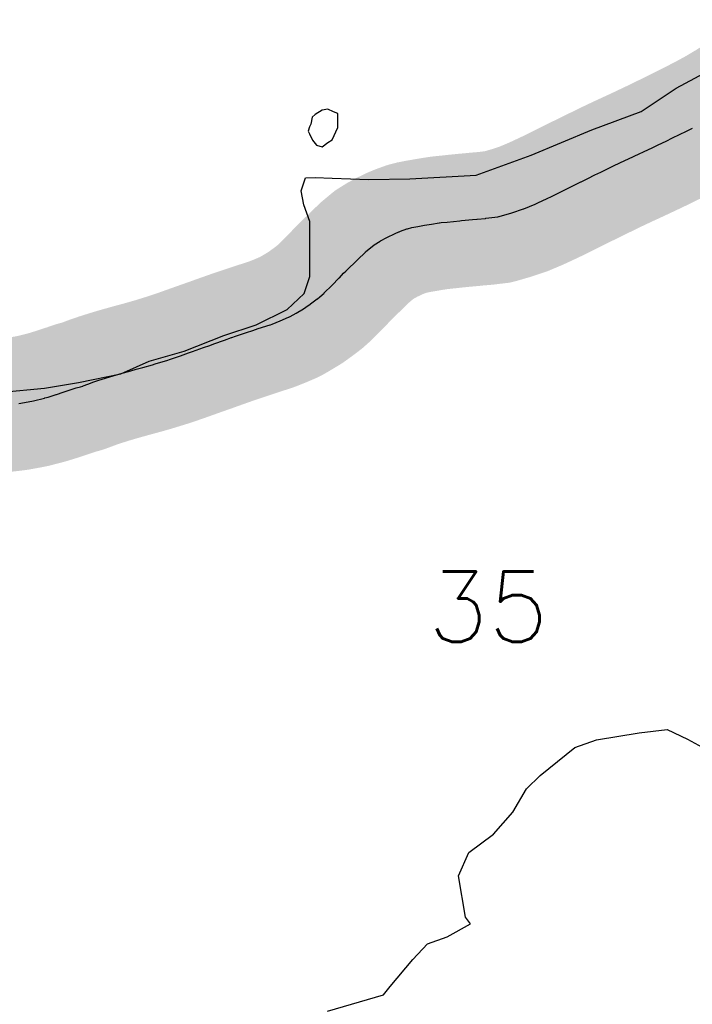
# Model space of a CAD drawing. Header units: feet. Extents: x 18803 to 104580, y -6601 to 116448.
# Tile 80 of 95: x 72545 to 75065, y 85868 to 89558. Entities that reach past the tile are written whole.
import ezdxf

# ---------------------------------------------------------------- set-up
doc = ezdxf.new("R2010")
doc.units = ezdxf.units.FT
doc.header["$LTSCALE"] = 100
doc.header["$MEASUREMENT"] = 0
for name, color, linetype in [('ELPC BOLD TITLE SHEET', 3, 'Continuous'), ('ELPC-XIST', 6, 'Continuous'), ('ET-SEC NUMBS', 253, 'Continuous'), ('SL-VICINITY MAP', 2, 'Continuous')]:
    doc.layers.add(name, color=color, linetype=linetype)
doc.styles.add('L2640', font='simplex.shx', dxfattribs={"height": 264})

msp = doc.modelspace()

# ---------------------------------------------------------------- linework, layer by layer
at = {"layer": 'ELPC BOLD TITLE SHEET', "const_width": 500}
msp.add_lwpolyline([(75327.18229151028, 89308.1584809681), (75307.5192499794, 89294.9017477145), (75307.4889308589, 89294.88127560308), (75286.87548461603, 89280.94144372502), (75286.66297602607, 89280.7992654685), (75258.68075969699, 89262.27804406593), (75227.70519654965, 89242.40386639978), (75227.60362773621, 89242.33903287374), (75211.05940300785, 89231.83272527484), (75208.531516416, 89230.2781458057), (75208.1578935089, 89230.05273156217), (75163.21897327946, 89203.45851838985), (75162.69559805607, 89203.15983286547), (75162.23888524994, 89202.90530623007), (75117.26434808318, 89178.43641142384), (75117.00247547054, 89178.29584954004), (75114.81477107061, 89177.13746561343), (75069.31455389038, 89153.87610722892), (75069.31392709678, 89153.87578674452), (75069.31287758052, 89153.87525016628), (75066.04260693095, 89152.20307135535), (75043.63785445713, 89140.99241289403), (75043.5290970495, 89140.93830764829), (75016.81578587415, 89127.72568685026), (74990.99107910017, 89114.88769701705), (74967.20018525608, 89103.15789281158), (74938.08595848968, 89088.94408634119), (74937.92920325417, 89088.86819780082), (74917.37206754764, 89078.99979931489), (74882.2778920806, 89062.44799730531), (74882.27063056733, 89062.44456814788), (74882.26233920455, 89062.44065591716), (74866.14385891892, 89054.82585945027), (74826.01700865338, 89036.27006865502), (74825.94101023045, 89036.23507490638), (74812.84909092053, 89030.23266752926), (74812.63858440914, 89030.13499267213), (74772.37438975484, 89011.22934183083), (74757.20405389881, 89003.89409505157), (74757.11996443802, 89003.85324506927), (74722.91262651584, 88987.15793874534), (74722.90505732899, 88987.15423984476), (74722.89760948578, 88987.15060330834), (74700.52566425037, 88976.2132757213), (74700.47346649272, 88976.18768111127), (74673.49939155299, 88962.92197594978), (74673.44363265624, 88962.8946411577), (74648.27619811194, 88950.5960420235), (74648.25374193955, 88950.58506807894), (74644.88017938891, 88948.93642565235), (74644.79561759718, 88948.89489962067), (74597.78378242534, 88925.69670029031), (74597.75605383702, 88925.6829537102), (74597.72863644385, 88925.6694034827), (74590.36098646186, 88922.01109266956), (74590.30186165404, 88921.98163802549), (74572.71266977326, 88913.19000678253), (74572.64823220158, 88913.15791457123), (74537.79417183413, 88895.86184721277), (74521.83167988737, 88888.25466442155), (74521.63124665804, 88888.1602250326), (74486.17151606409, 88871.64277923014), (74476.56817789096, 88867.3574138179), (74476.09656267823, 88867.15281293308), (74434.11990545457, 88849.45827281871), (74433.97331101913, 88849.40283662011), (74433.09745281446, 88849.09008865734), (74389.6396683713, 88834.47706447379), (74388.67014178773, 88834.17254889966), (74341.89535736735, 88820.50431060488), (74340.75535537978, 88820.19564696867), (74335.98523593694, 88819.00510470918), (74291.11215653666, 88813.70986310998), (74290.25876900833, 88813.62308237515), (74258.68342577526, 88810.92612497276), (74258.29764667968, 88810.89025718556), (74241.78417343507, 88809.22986863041), (74241.56865796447, 88809.20910746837), (74200.53933156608, 88805.429432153), (74200.49857603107, 88805.42564643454), (74194.13928099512, 88804.83006221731), (74147.03613763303, 88799.79711887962), (74124.51208203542, 88797.47312352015), (74117.57191178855, 88796.6827960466), (74116.53342834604, 88796.54419818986), (74087.63538231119, 88792.11881102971), (74061.94443863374, 88787.69169357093), (74061.93218817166, 88787.68957463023), (74061.91993909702, 88787.68746120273), (74036.86112911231, 88783.3476779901), (74013.9874892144, 88778.91874046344), (73998.37534917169, 88774.9409478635), (73995.69604626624, 88774.11242665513), (73971.35643709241, 88765.21662970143), (73966.36316793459, 88763.3723162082), (73965.13573603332, 88762.88803864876), (73951.61252825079, 88757.2067969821), (73920.85006681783, 88742.44426798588), (73896.91877384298, 88729.53437285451), (73894.98125180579, 88728.40225228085), (73872.84874826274, 88714.43767225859), (73840.43007343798, 88687.55404941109), (73838.77653970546, 88686.07004859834), (73811.49015631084, 88659.5776316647), (73766.64744982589, 88616.29245169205), (73758.51924881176, 88608.11795555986), (73758.03508064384, 88607.6180210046), (73742.5812749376, 88591.23413838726), (73742.33233019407, 88590.9738026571), (73713.82774903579, 88561.57030396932), (73685.99715313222, 88534.31385353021), (73685.05760705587, 88533.43765716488), (73669.03955383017, 88519.21541269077), (73660.10897061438, 88512.23833444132), (73659.6052830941, 88511.85419293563), (73633.8990683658, 88492.71897589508), (73633.53483463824, 88492.45256866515), (73617.01073716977, 88480.57810828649), (73608.2171766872, 88475.01125259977), (73607.66353246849, 88474.67022762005), (73580.99902993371, 88458.6952335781), (73580.58205620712, 88458.45085767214), (73557.77584548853, 88445.37894487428), (73553.4891234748, 88443.26198609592), (73552.2026911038, 88442.67269105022), (73521.0628931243, 88429.49429768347), (73520.65217582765, 88429.32498278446), (73491.23192882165, 88417.51664821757), (73484.01304745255, 88414.93707331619), (73483.3093189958, 88414.69771290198), (73438.4288617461, 88400.19685250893), (73418.51664282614, 88393.66465494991), (73418.46013752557, 88393.64604312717), (73395.13738042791, 88385.93285433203), (73353.77765737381, 88371.91762274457), (73353.705586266, 88371.89332537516), (73339.27963647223, 88367.05484732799), (73338.91204076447, 88366.92829759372), (73312.30270126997, 88357.53058702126), (73272.18606571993, 88343.18287064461), (73272.17878711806, 88343.18026386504), (73272.17166999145, 88343.17771726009), (73256.79041972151, 88337.66647725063), (73233.7984966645, 88329.63290907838), (73191.9357507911, 88314.74333229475), (73177.76570845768, 88309.63963838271), (73146.99497920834, 88298.69898192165), (73146.6352092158, 88298.57409515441), (73106.24715722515, 88284.89271608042), (73099.62886395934, 88282.7594142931), (73099.34467178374, 88282.66963696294), (73051.76213939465, 88267.94301787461), (73051.69940854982, 88267.92369125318), (73042.73539574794, 88265.17460035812), (73005.96086034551, 88254.7588387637), (73005.71649377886, 88254.69100598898), (72981.30696980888, 88248.05271586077), (72981.30412999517, 88248.05194338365), (72961.62745504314, 88242.69833900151), (72920.39550098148, 88231.20915493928), (72920.34577698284, 88231.19536150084), (72916.35490380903, 88230.09326896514), (72915.93524883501, 88229.97292201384), (72882.93667055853, 88220.15719150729), (72850.14583807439, 88209.80253580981), (72845.47740926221, 88208.29312363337), (72845.18757192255, 88208.19718225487), (72822.11182265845, 88200.3802939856), (72800.32599884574, 88192.30704711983), (72782.30049256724, 88185.56152663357), (72780.80444170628, 88185.07063940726), (72772.68228078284, 88182.76981705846), (72756.2537118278, 88178.18106714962), (72722.21452980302, 88166.76170996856), (72722.05511018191, 88166.70893178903), (72706.88811352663, 88161.75442443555), (72706.8606264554, 88161.74542465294), (72682.10626455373, 88153.62168244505), (72681.73985514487, 88153.50507714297), (72651.07286664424, 88144.04859844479), (72638.19331533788, 88140.44422147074), (72637.71958796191, 88140.31717481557), (72595.81767099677, 88129.56569534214), (72590.23804079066, 88128.38070041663), (72589.61845424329, 88128.25770225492), (72541.0871509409, 88119.29285927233), (72540.30272302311, 88119.16143086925), (72528.95797606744, 88117.45431239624), (72494.5293392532, 88113.48954853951), (72454.08640977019, 88110.020163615), (72453.4871598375, 88109.97545159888), (72452.05341600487, 88109.88445144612), (72427.2892213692, 88108.76993097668), (72416.2289356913, 88108.18743414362), (72408.45312878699, 88107.62828024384), (72390.51894717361, 88106.02747616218), (72369.45183079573, 88103.62360914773), (72367.8363262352, 88103.39063162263), (72360.07243888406, 88102.03512368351), (72324.08793619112, 88094.75452055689), (72284.11800753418, 88085.50594725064)], dxfattribs=at)
at = {"layer": 'ELPC-XIST'}
msp.add_lwpolyline([(72541.0871509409, 88119.29285927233), (72589.61845424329, 88128.25770225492), (72590.23804079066, 88128.38070041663), (72595.81767099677, 88129.56569534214), (72637.71958796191, 88140.31717481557), (72638.19331533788, 88140.44422147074), (72651.07286664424, 88144.04859844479), (72681.73985514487, 88153.50507714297), (72682.10626455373, 88153.62168244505), (72706.8606264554, 88161.74542465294), (72706.88811352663, 88161.75442443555), (72722.05511018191, 88166.70893178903), (72722.21452980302, 88166.76170996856), (72756.2537118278, 88178.18106714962), (72772.68228078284, 88182.76981705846), (72780.80444170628, 88185.07063940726), (72782.30049256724, 88185.56152663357), (72800.32599884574, 88192.30704711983), (72822.11182265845, 88200.3802939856), (72845.18757192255, 88208.19718225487), (72845.47740926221, 88208.29312363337), (72850.14583807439, 88209.80253580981), (72882.93667055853, 88220.15719150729), (72915.93524883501, 88229.97292201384), (72916.35490380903, 88230.09326896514), (72920.34577698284, 88231.19536150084), (72920.39550098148, 88231.20915493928), (72961.62745504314, 88242.69833900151), (72981.30412999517, 88248.05194338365), (72981.30696980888, 88248.05271586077), (73005.71649377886, 88254.69100598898), (73005.96086034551, 88254.7588387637), (73042.73539574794, 88265.17460035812), (73051.69940854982, 88267.92369125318), (73051.76213939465, 88267.94301787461), (73099.34467178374, 88282.66963696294), (73099.62886395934, 88282.7594142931), (73106.24715722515, 88284.89271608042), (73146.6352092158, 88298.57409515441), (73146.99497920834, 88298.69898192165), (73177.76570845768, 88309.63963838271), (73191.9357507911, 88314.74333229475), (73233.7984966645, 88329.63290907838), (73256.79041972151, 88337.66647725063), (73272.17166999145, 88343.17771726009), (73272.17878711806, 88343.18026386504), (73272.18606571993, 88343.18287064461), (73312.30270126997, 88357.53058702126), (73338.91204076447, 88366.92829759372), (73339.27963647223, 88367.05484732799), (73353.705586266, 88371.89332537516), (73353.77765737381, 88371.91762274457), (73395.13738042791, 88385.93285433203), (73418.46013752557, 88393.64604312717), (73418.51664282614, 88393.66465494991), (73438.4288617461, 88400.19685250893), (73483.3093189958, 88414.69771290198), (73484.01304745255, 88414.93707331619), (73491.23192882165, 88417.51664821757), (73520.65217582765, 88429.32498278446), (73521.0628931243, 88429.49429768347), (73552.2026911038, 88442.67269105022), (73553.4891234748, 88443.26198609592), (73557.77584548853, 88445.37894487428), (73580.58205620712, 88458.45085767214), (73580.99902993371, 88458.6952335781), (73607.66353246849, 88474.67022762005), (73608.2171766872, 88475.01125259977), (73617.01073716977, 88480.57810828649), (73633.53483463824, 88492.45256866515), (73633.8990683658, 88492.71897589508), (73659.6052830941, 88511.85419293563), (73660.10897061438, 88512.23833444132), (73669.03955383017, 88519.21541269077), (73685.05760705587, 88533.43765716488), (73685.99715313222, 88534.31385353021), (73713.82774903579, 88561.57030396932), (73742.33233019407, 88590.9738026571), (73742.5812749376, 88591.23413838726), (73758.03508064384, 88607.6180210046), (73758.51924881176, 88608.11795555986), (73766.64744982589, 88616.29245169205), (73811.49015631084, 88659.5776316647), (73838.77653970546, 88686.07004859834), (73840.43007343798, 88687.55404941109), (73872.84874826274, 88714.43767225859), (73894.98125180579, 88728.40225228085), (73896.91877384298, 88729.53437285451), (73920.85006681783, 88742.44426798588), (73951.61252825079, 88757.2067969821), (73965.13573603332, 88762.88803864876), (73966.36316793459, 88763.3723162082), (73971.35643709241, 88765.21662970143), (73995.69604626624, 88774.11242665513), (73998.37534917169, 88774.9409478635), (74013.9874892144, 88778.91874046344), (74036.86112911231, 88783.3476779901), (74061.91993909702, 88787.68746120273), (74061.93218817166, 88787.68957463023), (74061.94443863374, 88787.69169357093), (74087.63538231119, 88792.11881102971), (74116.53342834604, 88796.54419818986), (74117.57191178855, 88796.6827960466), (74124.51208203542, 88797.47312352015), (74147.03613763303, 88799.79711887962), (74194.13928099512, 88804.83006221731), (74200.49857603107, 88805.42564643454), (74200.53933156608, 88805.429432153), (74241.56865796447, 88809.20910746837), (74241.78417343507, 88809.22986863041), (74258.29764667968, 88810.89025718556), (74258.68342577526, 88810.92612497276), (74290.25876900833, 88813.62308237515), (74291.11215653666, 88813.70986310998), (74335.98523593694, 88819.00510470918), (74340.75535537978, 88820.19564696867), (74341.89535736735, 88820.50431060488), (74388.67014178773, 88834.17254889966), (74389.6396683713, 88834.47706447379), (74433.09745281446, 88849.09008865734), (74433.97331101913, 88849.40283662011), (74434.11990545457, 88849.45827281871), (74476.09656267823, 88867.15281293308), (74476.56817789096, 88867.3574138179), (74486.17151606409, 88871.64277923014), (74521.63124665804, 88888.1602250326), (74521.83167988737, 88888.25466442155), (74537.79417183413, 88895.86184721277), (74572.64823220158, 88913.15791457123), (74572.71266977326, 88913.19000678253), (74590.30186165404, 88921.98163802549), (74590.36098646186, 88922.01109266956), (74597.72863644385, 88925.6694034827), (74597.75605383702, 88925.6829537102), (74597.78378242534, 88925.69670029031), (74644.79561759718, 88948.89489962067), (74644.88017938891, 88948.93642565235), (74648.25374193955, 88950.58506807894), (74648.27619811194, 88950.5960420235), (74673.44363265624, 88962.8946411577), (74673.49939155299, 88962.92197594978), (74700.47346649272, 88976.18768111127), (74700.52566425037, 88976.2132757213), (74722.89760948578, 88987.15060330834), (74722.90505732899, 88987.15423984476), (74722.91262651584, 88987.15793874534), (74757.11996443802, 89003.85324506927), (74757.20405389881, 89003.89409505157), (74772.37438975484, 89011.22934183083), (74812.63858440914, 89030.13499267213), (74812.84909092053, 89030.23266752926), (74825.94101023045, 89036.23507490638), (74826.01700865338, 89036.27006865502), (74866.14385891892, 89054.82585945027), (74882.26233920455, 89062.44065591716), (74882.27063056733, 89062.44456814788), (74882.2778920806, 89062.44799730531), (74917.37206754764, 89078.99979931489), (74937.92920325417, 89088.86819780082), (74938.08595848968, 89088.94408634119), (74967.20018525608, 89103.15789281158), (74990.99107910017, 89114.88769701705), (75016.81578587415, 89127.72568685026), (75043.5290970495, 89140.93830764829), (75043.63785445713, 89140.99241289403), (75066.04260693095, 89152.20307135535)], dxfattribs=at)
at = {"layer": 'SL-VICINITY MAP'}
for points in [[(72479.35776593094, 88161.75158504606), (72637.87734687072, 88177.1800153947), (72764.71042780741, 88198.7103344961), (72923.38529918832, 88230.54695324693), (73029.33390564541, 88278.02325944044), (73161.2430172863, 88316.0332775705), (73309.30135887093, 88373.96510227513), (73430.92765700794, 88415.10687179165), (73547.39484610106, 88472.57959822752), (73610.3095123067, 88532.55525920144), (73631.74387173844, 88595.20929414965), (73631.7058675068, 88654.27009575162), (73631.59445446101, 88801.9218613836), (73609.98873905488, 88863.95041665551), (73599.5813080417, 88916.29815195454), (73615.30147418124, 88965.74440010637), (73651.97739161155, 88966.27739269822), (73715.79785918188, 88963.92367701), (73853.24746991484, 88959.3587901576), (74006.6105414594, 88961.58753825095), (74255.39136765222, 88975.04650338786), (74461.40729530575, 89050.22652806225), (74688.6900227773, 89145.40273037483), (74873.7077246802, 89213.71522578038), (75005.52502374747, 89300.94170456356), (75180.12302546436, 89395.3522663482)], [(73678.45424774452, 89219.31351470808), (73652.02220429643, 89202.52345952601), (73641.30679205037, 89192.52417887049), (73636.14414806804, 89166.19966215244), (73630.97276985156, 89156.28095013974), (73625.47027499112, 89139.79505352), (73630.92769574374, 89130.03080447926), (73641.529356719, 89107.21656877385), (73657.39774342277, 89087.76005805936), (73678.19300497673, 89081.49989243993), (73699.4746736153, 89098.21509982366), (73715.73411989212, 89108.29494913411), (73736.816359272, 89154.53793526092), (73736.48264297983, 89177.50138982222), (73736.44723839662, 89207.03155225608), (73720.7695467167, 89213.36608893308), (73699.10648803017, 89222.89482961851), (73678.45424774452, 89219.31351470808)], [(73698.69861924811, 85842.48852239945), (73907.62983713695, 85903.04775006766), (73933.17186988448, 85934.43187854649), (74018.20510243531, 86036.35013864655), (74073.17210526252, 86094.91482844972), (74147.07285001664, 86120.33192575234), (74234.06524096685, 86169.52759178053), (74214.81086921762, 86194.58867979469), (74188.55681789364, 86349.51478432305), (74228.47301612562, 86437.02349947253), (74320.31023387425, 86506.27511180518), (74392.4121351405, 86588.45805542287), (74444.45809010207, 86675.48582583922), (74495.06121086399, 86726.12432606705), (74624.73053300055, 86830.32237438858), (74706.8780971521, 86859.46209411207), (74865.84745392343, 86885.555830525), (74971.61327188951, 86897.56065180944), (75047.15254522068, 86862.1686505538), (75102.63587224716, 86831.62147609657)]]:
    msp.add_lwpolyline(points, dxfattribs=at)

# ---------------------------------------------------------------- texts
at = {"layer": 'ET-SEC NUMBS', "style": 'L2640'}
msp.add_text('35', height=264, dxfattribs=at).set_placement((74074.32097738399, 87225.89143863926))

doc.saveas('drawing.dxf')
